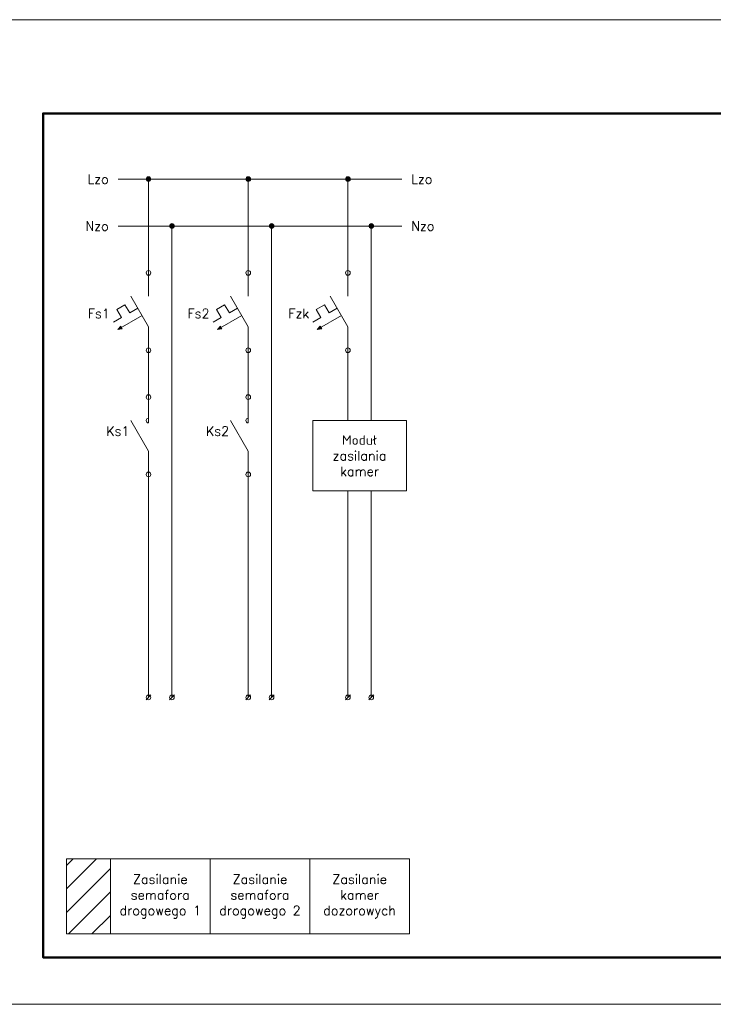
# Model space of a CAD drawing. Header units: millimetres. Extents: x 1009 to 2755, y 1436 to 2329.
# Tile 5 of 9: x 1845 to 2054, y 1436 to 1732. Entities that reach past the tile are written whole.
import ezdxf
from ezdxf.enums import TextEntityAlignment as Align

# ---------------------------------------------------------------- set-up
doc = ezdxf.new("R2010")
doc.units = ezdxf.units.MM
doc.layers.get('0').update_dxf_attribs({"lineweight": 25})
for name, color, linetype, lineweight in [('Formatka', 7, 'Continuous', 50), ('L', 7, 'Continuous', 15), ('N', 130, 'Continuous', 15), ('Opis', 90, 'Continuous', 15), ('PE', 50, 'Continuous', 15), ('Stron', 253, 'Continuous', 13), ('Urządzenia', 112, 'Continuous', 15), ('Łączenie', 7, 'Continuous', 15)]:
    doc.layers.add(name, color=color, linetype=linetype, lineweight=lineweight)
doc.styles.add('Simplex', font='simplex.shx')

# ---------------------------------------------------------------- blocks, each defined once
blk = doc.blocks.new('pkt_lacz')
h = blk.add_hatch(color=256)
h.dxf.hatch_style = 1
h.paths.add_polyline_path([(-0.5, 0, 1), (0.5, 0, 1)])
at = {"layer": 'Łączenie'}
blk.add_circle((0, 0), 0.5, dxfattribs=at)
at = {"style": 'Simplex'}
blk.add_attdef('PKT_LACZ', (0.4, 0.71), '', height=2, dxfattribs=at)
blk = doc.blocks.new('NO contact')
at = {"layer": 'Łączenie'}
for p, q in [((0, -5), (0, 0)), ((0, -11.5), (-3.75, -5)), ((0, -11.5), (0, -16.5))]:
    blk.add_line(p, q, dxfattribs=at)
for centre in [(0, 0), (0, -16.5)]:
    blk.add_circle(centre, 0.5, dxfattribs=at)
at = {"style": 'Simplex'}
for tag, p in [('XU', (0.7, 0)), ('XB', (0.7, -16.5))]:
    blk.add_attdef(tag, text='', height=2, dxfattribs=at).set_placement(p, align=Align.BOTTOM_LEFT)
blk.add_attdef('NAME', text='', height=2, dxfattribs=at).set_placement((-4.08, -9.75), align=Align.RIGHT)
blk = doc.blocks.new('J_cir_brk')
at = {"layer": 'Łączenie'}
h = blk.add_hatch(color=256, dxfattribs=at)
h.dxf.hatch_style = 1
h.paths.add_polyline_path([(-5.76, -11.63), (-5.94, -11.34), (-6.58, -12.1)])
h.paths.add_polyline_path([(-6.58, -12.1), (-5.59, -11.93), (-5.76, -11.63)])
for p, q in [((-5.02, -6.8), (-6.75, -7.8)), ((-6.75, -7.8), (-5.75, -9.54)), ((-4.02, -8.54), (-5.02, -6.8)), ((-2.29, -7.54), (-4.02, -8.54)), ((-5.75, -9.54), (-7.48, -10.54)), ((-1.38, -9.1), (-6.58, -12.1)), ((-6.58, -12.1), (-5.94, -11.34)), ((-6.58, -12.1), (-5.59, -11.93)), ((-5.94, -11.34), (-5.59, -11.93))]:
    blk.add_line(p, q, dxfattribs=at)
at = {"layer": 'PE'}
blk.add_blockref('NO contact', (0, 0), dxfattribs=at)
at = {"style": 'Simplex'}
for tag, p in [('XU', (0.7, 0)), ('XD', (0.7, -16.5))]:
    blk.add_attdef(tag, text='', height=2, dxfattribs=at).set_placement(p, align=Align.BOTTOM_LEFT)
blk.add_attdef('NAME', text='', height=2, dxfattribs=at).set_placement((-8.25, -8.67), align=Align.MIDDLE_RIGHT)
blk = doc.blocks.new('stycznik')
at = {"layer": 'Łączenie'}
blk.add_line((0, -5), (0, -5.5), dxfattribs=at)
blk.add_arc((0, -5), 0.5, 90, 270, dxfattribs=at)
blk.add_blockref('NO contact', (0, 0), dxfattribs=at)
at = {"style": 'Simplex'}
for tag, p in [('XU', (0.7, 0)), ('XB', (0.7, -16.5))]:
    blk.add_attdef(tag, text='', height=2, dxfattribs=at).set_placement(p, align=Align.BOTTOM_LEFT)
blk.add_attdef('NAME', text='', height=2, dxfattribs=at).set_placement((-4.07, -8.25), align=Align.RIGHT)
blk = doc.blocks.new('pkt_przyl')
blk.add_line((-0.53, -0.53), (0.53, 0.53))
at = {"layer": 'Łączenie'}
blk.add_circle((0, 0), 0.5, dxfattribs=at)
at = {"style": 'Simplex'}
blk.add_attdef('PKT_PRZYL', (0.4, 0.75), '', height=2, dxfattribs=at)

msp = doc.modelspace()

# ---------------------------------------------------------------- hatches: boundary and pattern name
at = {"layer": 'Opis', "linetype": 'Continuous'}
h = msp.add_hatch(dxfattribs=at)
h.set_pattern_fill('JIS_WOOD', color=256, scale=7.05)
h.set_pattern_definition([(45, (-6, 0), (-3.525, 3.525), [])])
h.paths.add_polyline_path([(1872.47, 1479.49), (1859.27, 1479.49), (1859.27, 1456.93), (1872.47, 1456.93)])

# ---------------------------------------------------------------- linework, layer by layer
at = {"layer": 'Formatka'}
msp.add_lwpolyline([(2241.56, 1449.88), (1852.22, 1449.88), (1852.22, 1703.68), (2241.56, 1703.68)], close=True, dxfattribs=at)
at = {"layer": 'L'}
for p, q in [((1960.16, 1683.94), (1874.78, 1683.94)), ((1883.94, 1655.74), (1883.94, 1683.94)), ((1913.94, 1655.74), (1913.94, 1683.94)), ((1943.94, 1655.74), (1943.94, 1683.94))]:
    msp.add_line(p, q, dxfattribs=at)
at = {"layer": 'L', "ltscale": 0.1}
for p, q in [((1883.94, 1632.48), (1883.94, 1618.38)), ((1913.94, 1632.48), (1913.94, 1618.38)), ((1943.94, 1632.48), (1943.94, 1611.33)), ((1883.94, 1595.12), (1883.94, 1528.09)), ((1913.94, 1595.12), (1913.94, 1528.09)), ((1943.94, 1590.18), (1943.94, 1528.09))]:
    msp.add_line(p, q, dxfattribs=at)
at = {"layer": 'N'}
msp.add_line((1874.78, 1669.84), (1960.16, 1669.84), dxfattribs=at)
at = {"layer": 'N', "ltscale": 0.1}
for p, q in [((1890.99, 1528.09), (1890.99, 1669.84)), ((1920.99, 1528.09), (1920.99, 1669.84)), ((1950.99, 1611.33), (1950.99, 1669.84)), ((1950.99, 1528.09), (1950.99, 1590.18))]:
    msp.add_line(p, q, dxfattribs=at)
at = {"layer": 'Opis'}
for p, q in [((1872.47, 1479.49), (1872.47, 1456.93)), ((1902.47, 1479.49), (1902.47, 1456.93)), ((1932.47, 1479.49), (1932.47, 1456.93))]:
    msp.add_line(p, q, dxfattribs=at)
msp.add_lwpolyline([(1962.47, 1456.93), (1859.27, 1456.93), (1859.27, 1479.49), (1962.47, 1479.49)], close=True, dxfattribs=at)
at = {"layer": 'Stron'}
msp.add_lwpolyline([(2255.66, 1435.78), (1838.12, 1435.78), (1838.12, 1731.88), (2255.66, 1731.88)], close=True, dxfattribs=at)
at = {"layer": 'Urządzenia', "ltscale": 0.1}
msp.add_lwpolyline([(1933.37, 1611.33), (1961.57, 1611.33), (1961.57, 1590.18), (1933.37, 1590.18)], close=True, dxfattribs=at)

# ---------------------------------------------------------------- block references
at = {"layer": 'L', "xscale": 1.41, "yscale": 1.41, "zscale": 1.41}
for p in [(1883.94, 1683.94), (1913.94, 1683.94), (1943.94, 1683.94)]:
    msp.add_blockref('pkt_lacz', p, dxfattribs=at)
for p, values in [((1883.94, 1618.38), {'NAME': 'Ks1'}), ((1913.94, 1618.38), {'NAME': 'Ks2'})]:
    msp.add_blockref('stycznik', p, dxfattribs=at).add_auto_attribs(values)
at = {"layer": 'L', "xscale": 1.41, "yscale": 1.41, "zscale": 1.41, "rotation": 180.0000000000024}
for p in [(1883.94, 1528.09), (1890.99, 1528.09), (1913.94, 1528.09), (1920.99, 1528.09), (1943.94, 1528.09), (1950.99, 1528.09)]:
    msp.add_blockref('pkt_przyl', p, dxfattribs=at)
at = {"layer": 'N', "xscale": 1.41, "yscale": 1.41, "zscale": 1.41}
for p in [(1890.99, 1669.84), (1920.99, 1669.84), (1950.99, 1669.84)]:
    msp.add_blockref('pkt_lacz', p, dxfattribs=at)
at = {"layer": 'Łączenie', "xscale": 1.41, "yscale": 1.41, "zscale": 1.41}
for p, values in [((1883.94, 1655.74), {'NAME': 'Fs1'}), ((1913.94, 1655.74), {'NAME': 'Fs2'}), ((1943.94, 1655.74), {'NAME': 'Fzk'})]:
    msp.add_blockref('J_cir_brk', p, dxfattribs=at).add_auto_attribs(values)

# ---------------------------------------------------------------- texts
at = {"layer": 'L', "char_height": 2.82, "style": 'Simplex'}
for s, insert, attachment_point in [('\\pxqr;{\\Fsimplex|c238;Lzo}', (1871.96, 1683.94), 6), ('{\\Fsimplex|c238;Lzo}', (1962.98, 1683.94), 4)]:
    msp.add_mtext(s, dxfattribs=dict(at, insert=insert, attachment_point=attachment_point))
at = {"layer": 'N', "char_height": 2.82, "style": 'Simplex'}
for s, insert, attachment_point in [('\\pxqr;{\\Fsimplex|c238;Nzo}', (1871.96, 1669.84), 6), ('{\\Fsimplex|c238;Nzo}', (1962.98, 1669.84), 4)]:
    msp.add_mtext(s, dxfattribs=dict(at, insert=insert, attachment_point=attachment_point))
at = {"layer": 'Opis', "char_height": 2.82, "attachment_point": 5, "style": 'Simplex'}
for s, insert in [('{\\Fsimplex|c238;Zasilanie\\Psemafora\\Pdrogowego 1}', (1887.47, 1468.21)), ('{\\Fsimplex|c238;Zasilanie\\Psemafora\\Pdrogowego 2}', (1917.47, 1468.21)), ('{\\Fsimplex|c238;Zasilanie\\Pkamer\\Pdozorowych}', (1947.47, 1468.21))]:
    msp.add_mtext(s, dxfattribs=dict(at, insert=insert))
at = {"layer": 'Urządzenia', "insert": (1947.47, 1600.75), "char_height": 2.82, "attachment_point": 5, "style": 'Simplex'}
msp.add_mtext('{\\Fsimplex|c238;Moduł\\Pzasilania\\Pkamer}', dxfattribs=at)

doc.saveas('drawing.dxf')
